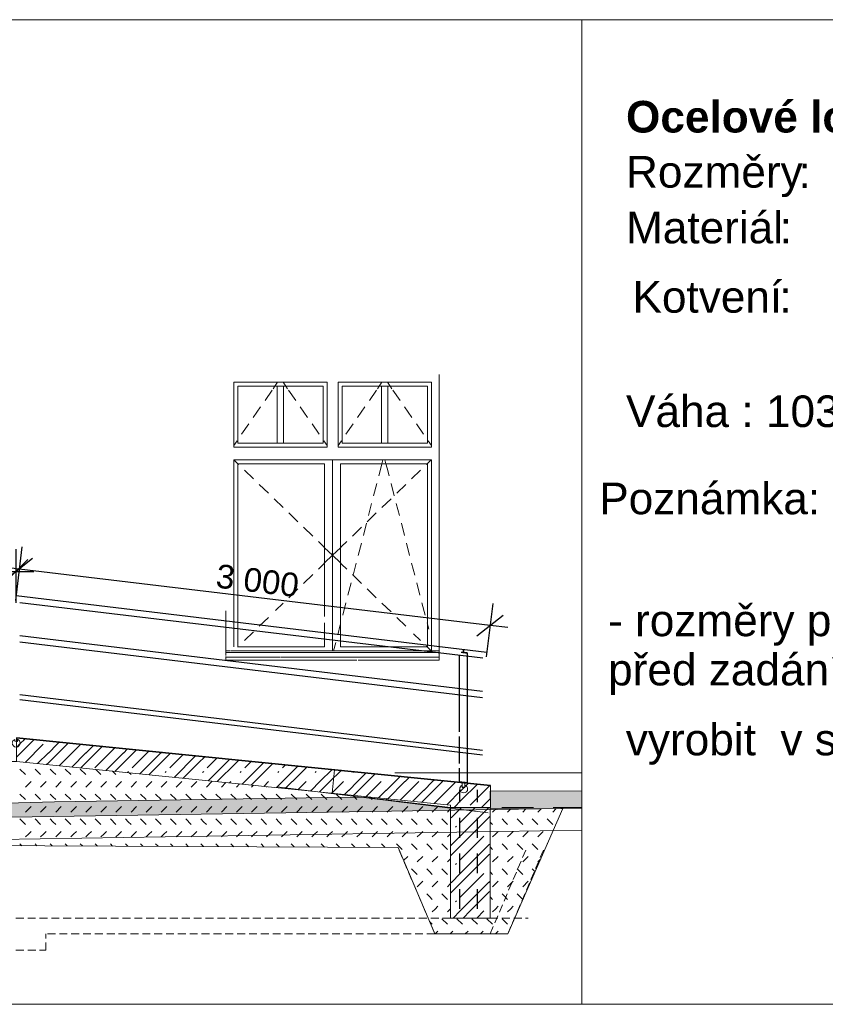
# Model space of a CAD drawing. Header units: millimetres. Extents: x 15381 to 191117, y -190522 to 367005.
# Tile 18 of 79: x 71253 to 76350, y -34536 to -28304. Entities that reach past the tile are written whole.
import ezdxf

# ---------------------------------------------------------------- set-up
doc = ezdxf.new("R2010")
doc.units = ezdxf.units.MM
doc.header["$MEASUREMENT"] = 0
for name, pattern in [('Čárkovaná', [325, 200, -125]), ('čárkovaná 3', [75, 50, -25]), ('Čárkovaná M', [225, 125, -100])]:
    doc.linetypes.add(name, pattern=pattern)
for name, color, linetype in [('Konstrukce - nenosné', 7, 'Continuous'), ('Konstrukce - nosné', 7, 'Continuous'), ('Nové_0', 7, 'Continuous'), ('Nové_Kóty - SP', 7, 'Continuous'), ('Situace - terén', 7, 'Continuous'), ('TZB - VZT', 7, 'Continuous'), ('Výplně - Povrchové', 7, 'Continuous')]:
    doc.layers.add(name, color=color, linetype=linetype)
doc.styles.add('GENEROVANÝ_STYL_1', font='txt')
doc.styles.add('GENEROVANÝ_STYL_2', font='txt')
doc.styles.add('GENEROVANÝ_STYL_7', font='txt')
doc.dimstyles.new('GENEROVANÝ_STYL__10', dxfattribs={"dimtxt": 150, "dimasz": 142.5, "dimexe": 0.18, "dimexo": 200, "dimgap": 0, "dimtad": 1, "dimtih": 1, "dimtoh": 1, "dimdec": 0, "dimzin": 0, "dimdsep": 46, "dimtxsty": 'GENEROVANÝ_STYL_7', "dimblk": 'ARROWHEAD_6', "dimblk1": 'ARROWHEAD_6', "dimblk2": 'ARROWHEAD_6', "dimcen": 0.09, "dimclrd": 1, "dimclre": 1, "dimclrt": 1, "dimazin": 0, "dimtfac": 1, "dimtdec": 4, "dimtmove": 0, "dimatfit": 3, "dimfxl": 1, "dimtolj": 1, "dimtzin": 0, "dimarcsym": 0})
doc.dimstyles.new('GENEROVANÝ_STYL__9', dxfattribs={"dimtxt": 150, "dimasz": 142.5, "dimexe": 0.18, "dimexo": 200, "dimgap": 0, "dimtad": 1, "dimdec": 0, "dimzin": 0, "dimdsep": 46, "dimtxsty": 'GENEROVANÝ_STYL_7', "dimblk": 'ARROWHEAD_6', "dimblk1": 'ARROWHEAD_6', "dimblk2": 'ARROWHEAD_6', "dimcen": 0.09, "dimclrd": 1, "dimclre": 1, "dimclrt": 1, "dimazin": 0, "dimtfac": 1, "dimtdec": 4, "dimtmove": 0, "dimatfit": 3, "dimfxl": 1, "dimtolj": 1, "dimtzin": 0, "dimarcsym": 0})

# ---------------------------------------------------------------- blocks, each defined once
blk = doc.blocks.new('*X4')
at = {"layer": 'Konstrukce - nenosné', "color": 7, "linetype": 'Continuous', "lineweight": 13}
for p, q in [((71232.3, -32910.2), (71252.9, -32889.5)), ((71232.3, -32972.7), (71315.4, -32889.5)), ((71252.9, -32889.5), (71287.7, -32854.8)), ((71287.3, -33004.8), (71402.6, -32889.5)), ((71316.2, -32889.5), (71345.1, -32860.6)), ((71434.6, -32945.4), (71490.4, -32889.5)), ((71434.6, -33007.9), (71552.9, -32889.5)), ((71490.4, -32889.5), (71503.5, -32876.5)), ((71503.1, -33026.5), (71639.5, -32890.1)), ((71553.7, -32889.5), (71561, -32882.3)), ((71672.1, -32945.4), (71719.3, -32898.2)), ((71672.1, -33007.9), (71776.1, -32903.9)), ((71366.5, -33012.7), (71434.6, -32944.7)), ((71582.3, -33034.4), (71672.1, -32944.7)), ((71727.9, -33039.2), (71855.3, -32911.8)), ((71798.1, -33056.1), (71909.6, -32944.7)), ((71909.6, -32945.4), (71935.2, -32919.8)), ((71909.6, -33007.9), (71991.9, -32925.5)), ((71965.4, -33039.2), (72071.1, -32933.5)), ((72013.9, -33077.8), (72147.1, -32944.7)), ((72147.1, -32945.4), (72151, -32941.5)), ((72147.1, -33007.9), (72207.8, -32947.2)), ((72202.9, -33039.2), (72287, -32955.2)), ((72229.7, -33099.5), (72366.1, -32963.1)), ((71424, -33018.5), (71434.6, -33007.9)), ((71639.8, -33040.2), (71672.1, -33007.9)), ((71855.6, -33061.9), (71909.6, -33007.9)), ((72071.4, -33083.6), (72147.1, -33007.9)), ((72287.2, -33105.3), (72384.6, -33007.9)), ((72384.6, -33007.9), (72423.6, -32968.9)), ((72440.4, -33039.2), (72502.8, -32976.8)), ((72445.5, -33121.2), (72582, -32984.8)), ((72503.7, -33126.3), (72622.1, -33007.9)), ((72622.1, -33007.9), (72639.4, -32990.5)), ((72677.9, -33039.2), (72718.6, -32998.5)), ((72677.9, -33126.3), (72797.8, -33006.4)), ((72741.2, -33126.3), (72855.3, -33012.2)), ((72915.4, -33039.2), (72934.4, -33020.2)), ((72915.4, -33126.3), (73013.6, -33028.1)), ((71935.5, -33069.1), (71942.5, -33062.1)), ((72173, -33069.1), (72180, -33062.1)), ((72410.5, -33069.1), (72417.5, -33062.1)), ((72648, -33069.1), (72655, -33062.1)), ((72885.5, -33069.1), (72892.5, -33062.1)), ((72978.7, -33126.3), (73071.1, -33033.9)), ((73123, -33069.1), (73130, -33062.1)), ((73152.9, -33126.3), (73229.4, -33049.8)), ((73216.2, -33126.3), (73286.9, -33055.6)), ((73360.5, -33069.1), (73366.1, -33063.5)), ((73390.4, -33126.3), (73445.3, -33071.5)), ((73453.7, -33126.3), (73502.7, -33077.2)), ((72502.3, -33126.9), (72502.9, -33126.3)), ((72581.5, -33134.9), (72590.1, -33126.3)), ((72661.3, -33142.9), (72677.9, -33126.3)), ((72718.1, -33148.6), (72740.4, -33126.3)), ((72797.3, -33156.5), (72827.6, -33126.3)), ((72877.2, -33164.6), (72915.4, -33126.3)), ((72933.9, -33170.3), (72977.9, -33126.3)), ((73013.1, -33178.2), (73065.1, -33126.3)), ((73097.1, -33182.2), (73152.9, -33126.3)), ((73149.8, -33192), (73215.4, -33126.3)), ((73228.9, -33199.9), (73302.6, -33126.3)), ((73334.6, -33182.2), (73390.4, -33126.3)), ((73365.6, -33213.7), (73452.9, -33126.3)), ((73444.7, -33221.6), (73540.1, -33126.3)), ((73572.1, -33182.2), (73627.9, -33126.3)), ((73581.4, -33235.4), (73690.4, -33126.3)), ((73627.9, -33126.3), (73661.1, -33093.1)), ((73660.5, -33243.3), (73777.6, -33126.3)), ((73691.2, -33126.3), (73718.6, -33098.9)), ((73809.6, -33182.2), (73865.4, -33126.3)), ((73809.6, -33244.7), (73927.9, -33126.3)), ((73865.4, -33126.3), (73876.9, -33114.8)), ((73876.3, -33265), (74012.9, -33128.5)), ((73928.7, -33126.3), (73934.4, -33120.6)), ((74047.1, -33182.2), (74092.7, -33136.5)), ((74047.1, -33244.7), (74149.5, -33142.2)), ((74102.9, -33275.9), (74228.7, -33150.1)), ((73092.3, -33186.2), (73097.1, -33181.4)), ((73308.1, -33207.9), (73334.6, -33181.4)), ((73523.9, -33229.6), (73572.1, -33181.4)), ((73739.7, -33251.3), (73809.6, -33181.4)), ((73955.5, -33273), (74047.1, -33181.4)), ((73797.2, -33257.1), (73809.6, -33244.7)), ((74001.6, -33290.1), (74047.1, -33244.7)), ((74175.8, -33290.1), (74231.7, -33234.3))]:
    blk.add_line(p, q, dxfattribs=at)
blk = doc.blocks.new('výplň_2_1', base_point=(0, 0))
at = {"layer": 'Konstrukce - nenosné', "color": 7, "linetype": 'Continuous', "lineweight": 13, "flags": 128}
blk.add_lwpolyline([(71232.3, -32999.2), (71232.3, -32849.2), (74231.7, -33150.4), (74231.7, -33290.1), (73979.3, -33290.1), (73979.3, -33275.4)], close=True, dxfattribs=at)
at = {"layer": 'Konstrukce - nenosné', "color": 7, "linetype": 'Continuous', "lineweight": 13}
blk.add_blockref('*X4', (0, 0), dxfattribs=at)
blk = doc.blocks.new('*D62')
at = {"layer": 'Nové_Kóty - SP', "color": 1, "linetype": 'Continuous', "lineweight": 25}
for p, q in [((71267.1, -31641.2), (71226.5, -31979.4)), ((71333.7, -31715.3), (71166.9, -31846.3)), ((71250.3, -31780.8), (71138.6, -31767.4)), ((74228.9, -32138.3), (71250.3, -31780.8)), ((74245.6, -31998.7), (74205, -32336.9)), ((74145.5, -32203.8), (74312.3, -32072.8)), ((74340.6, -32151.7), (74228.9, -32138.3))]:
    blk.add_line(p, q, dxfattribs=at)
at = {"layer": 'Nové_Kóty - SP', "color": 1, "lineweight": 25, "insert": (72488.6, -31899.2), "char_height": 150, "attachment_point": 7, "rotation": 353.1557, "style": 'GENEROVANÝ_STYL_7'}
blk.add_mtext('\\A1;{\\pql;\\fArial|b0|i0|c0|p38;3\xa0000}', dxfattribs=at)
blk = doc.blocks.new('ARROWHEAD_6')
at = {"color": 0, "linetype": 'Continuous', "lineweight": 0}
for p, q in [((-0.5, -0.5), (0.5, 0.5)), ((0, 0), (-1, 0))]:
    blk.add_line(p, q, dxfattribs=at)
blk = doc.blocks.new('*D63')
at = {"layer": 'Nové_Kóty - SP', "color": 1, "linetype": 'Continuous', "lineweight": 25}
for p, q in [((69212, -31995.8), (69212, -31655.2)), ((71230.1, -31995.8), (71230.1, -31655.2)), ((69287, -31720.8), (69137, -31870.8)), ((71155.1, -31870.8), (71305.1, -31720.8)), ((69099.5, -31795.8), (69212, -31795.8)), ((69212, -31795.8), (71230.1, -31795.8)), ((71230.1, -31795.8), (71342.6, -31795.8))]:
    blk.add_line(p, q, dxfattribs=at)
at = {"layer": 'Nové_Kóty - SP', "color": 1, "lineweight": 25, "insert": (69993.4, -31765.8), "char_height": 150, "attachment_point": 7, "style": 'GENEROVANÝ_STYL_7'}
blk.add_mtext('\\A1;{\\pql;\\fArial|b0|i0|c0|p38;2020}', dxfattribs=at)
blk = doc.blocks.new('*X88')
at = {"layer": 'Konstrukce - nenosné', "color": 7, "linetype": 'Continuous', "lineweight": 13}
for p, q in [((73979.3, -33295.3), (73984.5, -33290.1)), ((73984.5, -33290.8), (73985.2, -33290.1)), ((73984.5, -33353.3), (74047.7, -33290.1)), ((74040.3, -33384.6), (74134.8, -33290.1)), ((74040.4, -33471.7), (74222, -33290.1)), ((74222, -33290.8), (74222.7, -33290.1)), ((73979.3, -33358.6), (73984.5, -33353.3)), ((74103.6, -33471.7), (74222, -33353.3)), ((74222, -33353.3), (74229.3, -33346.1)), ((74010.4, -33414.5), (74017.5, -33407.5)), ((73979.3, -33532.1), (73984.5, -33526.8)), ((73984.5, -33527.6), (74040.4, -33471.7)), ((73984.5, -33590.1), (74102.9, -33471.7)), ((74040.3, -33621.4), (74190, -33471.7)), ((74040.4, -33708.5), (74222, -33526.8)), ((74222, -33527.6), (74229.3, -33520.3)), ((73979.3, -33595.3), (73984.5, -33590.1)), ((74103.6, -33708.5), (74222, -33590.1)), ((74222, -33590.1), (74229.3, -33582.8)), ((74010.4, -33651.3), (74017.5, -33644.2)), ((73984.5, -33764.3), (74040.4, -33708.5)), ((73984.5, -33826.8), (74102.9, -33708.5)), ((74040.3, -33858.1), (74190, -33708.5)), ((73979.3, -33768.8), (73984.5, -33763.6)), ((74040.4, -33945.2), (74222, -33763.6)), ((74222, -33764.3), (74229.3, -33757.1)), ((73979.3, -33832.1), (73984.5, -33826.8)), ((74103.6, -33945.2), (74222, -33826.8)), ((74222, -33826.8), (74229.3, -33819.6)), ((74010.4, -33888), (74017.5, -33881)), ((73995.5, -33990.1), (74040.4, -33945.2)), ((74058, -33990.1), (74102.9, -33945.2)), ((74145.1, -33990.1), (74190, -33945.2))]:
    blk.add_line(p, q, dxfattribs=at)
blk = doc.blocks.new('výplň_24_1', base_point=(0, 0))
at = {"layer": 'Konstrukce - nenosné', "color": 7, "linetype": 'Continuous', "lineweight": 13, "flags": 128}
blk.add_lwpolyline([(74229.3, -33990.1), (73979.3, -33990.1), (73979.3, -33290.1), (74229.3, -33290.1)], close=True, dxfattribs=at)
at = {"layer": 'Konstrukce - nenosné', "color": 7, "linetype": 'Continuous', "lineweight": 13}
blk.add_blockref('*X88', (0, 0), dxfattribs=at)
blk = doc.blocks.new('*X90')
at = {"layer": 'Výplně - Povrchové', "color": 7, "linetype": 'Continuous', "lineweight": 13}
for p, q in [((71290.6, -33082.4), (71255.2, -33047)), ((71385.9, -33082.4), (71350.5, -33047)), ((71463.5, -33064.7), (71445.8, -33047)), ((71481.2, -33082.4), (71463.5, -33064.7)), ((71576.5, -33082.4), (71541.1, -33047)), ((71671.8, -33082.4), (71636.4, -33047)), ((71767.1, -33082.4), (71734.4, -33049.7)), ((71862.4, -33082.4), (71840.3, -33060.4)), ((71957.7, -33082.4), (71946.3, -33071)), ((72053, -33082.4), (72052.2, -33081.7)), ((71290.6, -33161.3), (71325.9, -33126)), ((71385.9, -33161.3), (71421.2, -33126)), ((71481.2, -33161.3), (71516.5, -33126)), ((71576.5, -33161.3), (71611.8, -33126)), ((71671.8, -33161.3), (71707.1, -33126)), ((71767.1, -33161.3), (71802.4, -33126)), ((71862.4, -33161.3), (71897.7, -33126)), ((71957.7, -33161.3), (71993, -33126)), ((72053, -33161.3), (72088.3, -33126)), ((72148.3, -33161.3), (72183.6, -33126)), ((72243.6, -33161.3), (72278.9, -33126)), ((72338.9, -33161.3), (72374.2, -33126)), ((72434.2, -33161.3), (72469.5, -33126)), ((72529.5, -33161.3), (72558.3, -33132.5)), ((72624.8, -33161.3), (72644.9, -33141.2)), ((72720.1, -33161.3), (72731.5, -33149.9)), ((71290.6, -33240.2), (71255.2, -33204.9)), ((71385.9, -33240.2), (71350.5, -33204.9)), ((71463.5, -33222.6), (71445.8, -33204.9)), ((71576.5, -33240.2), (71541.1, -33204.9)), ((71671.8, -33240.2), (71636.4, -33204.9)), ((71767.1, -33240.2), (71731.7, -33204.9)), ((71862.4, -33240.2), (71827, -33204.9)), ((71940, -33222.6), (71922.3, -33204.9)), ((72053, -33240.2), (72017.6, -33204.9)), ((72148.3, -33240.2), (72112.9, -33204.9)), ((72243.6, -33240.2), (72208.2, -33204.9)), ((72338.9, -33240.2), (72303.5, -33204.9)), ((72416.5, -33222.6), (72398.8, -33204.9)), ((72529.5, -33240.2), (72494.1, -33204.9)), ((72624.8, -33240.2), (72589.4, -33204.9)), ((72720.1, -33240.2), (72684.7, -33204.9)), ((72815.4, -33240.2), (72780, -33204.9)), ((72815.4, -33161.3), (72818.1, -33158.6)), ((72893, -33222.6), (72875.3, -33204.9)), ((73006, -33240.2), (72970.6, -33204.9)), ((73101.3, -33240.2), (73065.9, -33204.9)), ((73196.6, -33240.2), (73161.2, -33204.9)), ((73291.9, -33240.2), (73256.5, -33204.9)), ((73369.5, -33222.6), (73360.1, -33213.1)), ((71481.2, -33240.2), (71463.5, -33222.6)), ((71957.7, -33240.2), (71940, -33222.6)), ((72434.2, -33240.2), (72416.5, -33222.6)), ((72910.7, -33240.2), (72893, -33222.6)), ((73387.2, -33240.2), (73369.5, -33222.6)), ((73482.5, -33240.2), (73466, -33223.8)), ((73577.8, -33240.2), (73572, -33234.4)), ((71290.6, -33319.2), (71325.9, -33283.8)), ((71385.9, -33319.2), (71421.2, -33283.8)), ((71481.2, -33319.2), (71516.5, -33283.8)), ((71576.5, -33319.2), (71611.8, -33283.8)), ((71671.8, -33319.2), (71707.1, -33283.8)), ((71767.1, -33319.2), (71802.4, -33283.8)), ((71862.4, -33319.2), (71897.7, -33283.8)), ((71957.7, -33319.2), (71993, -33283.8)), ((72053, -33319.2), (72088.3, -33283.8)), ((72148.3, -33319.2), (72183.6, -33283.8)), ((72243.6, -33319.2), (72278.9, -33283.8)), ((72338.9, -33319.2), (72374.2, -33283.8)), ((72434.2, -33319.2), (72469.5, -33283.8)), ((72529.5, -33319.2), (72564.8, -33283.8)), ((72624.8, -33319.2), (72660.1, -33283.8)), ((72720.1, -33319.2), (72755.4, -33283.8)), ((72815.4, -33319.2), (72850.7, -33283.8)), ((72910.7, -33319.2), (72946, -33283.8)), ((73006, -33319.2), (73041.3, -33283.8)), ((73101.3, -33319.2), (73136.6, -33283.8)), ((73196.6, -33319.2), (73231.9, -33283.8)), ((73291.9, -33319.2), (73327.2, -33283.8)), ((73387.2, -33319.2), (73422.5, -33283.8)), ((73482.5, -33319.2), (73517.8, -33283.8)), ((73577.8, -33319.2), (73613.1, -33283.8)), ((73673.1, -33319.2), (73708.4, -33283.8)), ((73768.4, -33319.2), (73803.7, -33283.8)), ((73863.7, -33319.2), (73899, -33283.8)), ((73959, -33319.2), (73979.3, -33298.9)), ((74244.9, -33319.2), (74264.6, -33299.4)), ((74340.2, -33319.2), (74360.4, -33298.9)), ((74435.5, -33319.2), (74456.1, -33298.5)), ((74530.8, -33319.2), (74551.9, -33298.1)), ((74626.1, -33319.2), (74647.6, -33297.6)), ((71290.6, -33398.1), (71255.2, -33362.7)), ((71385.9, -33398.1), (71350.5, -33362.7)), ((71463.5, -33380.4), (71445.8, -33362.7)), ((71481.2, -33398.1), (71463.5, -33380.4)), ((71576.5, -33398.1), (71541.1, -33362.7)), ((71671.8, -33398.1), (71636.4, -33362.7)), ((71767.1, -33398.1), (71731.7, -33362.7)), ((71862.4, -33398.1), (71827, -33362.7)), ((71940, -33380.4), (71922.3, -33362.7)), ((71957.7, -33398.1), (71940, -33380.4)), ((72053, -33398.1), (72017.6, -33362.7)), ((72148.3, -33398.1), (72112.9, -33362.7)), ((72243.6, -33398.1), (72208.2, -33362.7)), ((72338.9, -33398.1), (72303.5, -33362.7)), ((72416.5, -33380.4), (72398.8, -33362.7)), ((72434.2, -33398.1), (72416.5, -33380.4)), ((72529.5, -33398.1), (72494.1, -33362.7)), ((72624.8, -33398.1), (72589.4, -33362.7)), ((72720.1, -33398.1), (72684.7, -33362.7)), ((72815.4, -33398.1), (72780, -33362.7)), ((72893, -33380.4), (72875.3, -33362.7)), ((72910.7, -33398.1), (72893, -33380.4)), ((73006, -33398.1), (72970.6, -33362.7)), ((73101.3, -33398.1), (73065.9, -33362.7)), ((73196.6, -33398.1), (73161.2, -33362.7)), ((73291.9, -33398.1), (73256.5, -33362.7)), ((73369.5, -33380.4), (73351.8, -33362.7)), ((73387.2, -33398.1), (73369.5, -33380.4)), ((73482.5, -33398.1), (73447.1, -33362.7)), ((73577.8, -33398.1), (73542.4, -33362.7)), ((73673.1, -33398.1), (73637.7, -33362.7)), ((73768.4, -33398.1), (73733, -33362.7)), ((73846, -33380.4), (73828.3, -33362.7)), ((73863.7, -33398.1), (73846, -33380.4)), ((73959, -33398.1), (73923.6, -33362.7)), ((74244.9, -33398.1), (74229.3, -33382.4)), ((74322.5, -33380.4), (74304.8, -33362.7)), ((74340.2, -33398.1), (74322.5, -33380.4)), ((74435.5, -33398.1), (74400.1, -33362.7)), ((74530.8, -33398.1), (74495.4, -33362.7)), ((74626.1, -33398.1), (74590.7, -33362.7)), ((71290.6, -33477), (71308.3, -33459.3)), ((71308.3, -33459.3), (71325.9, -33441.6)), ((71385.9, -33477), (71403.6, -33459.3)), ((71403.6, -33459.3), (71421.2, -33441.6)), ((71481.2, -33477), (71498.9, -33459.3)), ((71498.9, -33459.3), (71516.5, -33441.6)), ((71576.5, -33477), (71594.2, -33459.3)), ((71594.2, -33459.3), (71611.8, -33441.6)), ((71671.8, -33477), (71689.5, -33459.3)), ((71689.5, -33459.3), (71707.1, -33441.6)), ((71767.1, -33477), (71784.8, -33459.3)), ((71784.8, -33459.3), (71802.4, -33441.6)), ((71862.4, -33477), (71880.1, -33459.3)), ((71880.1, -33459.3), (71897.7, -33441.6)), ((71957.7, -33477), (71975.4, -33459.3)), ((71975.4, -33459.3), (71993, -33441.6)), ((72053, -33477), (72070.7, -33459.3)), ((72070.7, -33459.3), (72088.3, -33441.6)), ((72148.3, -33477), (72166, -33459.3)), ((72166, -33459.3), (72183.6, -33441.6)), ((72243.6, -33477), (72261.3, -33459.3)), ((72261.3, -33459.3), (72278.9, -33441.6)), ((72338.9, -33477), (72356.6, -33459.3)), ((72356.6, -33459.3), (72374.2, -33441.6)), ((72434.2, -33477), (72451.9, -33459.3)), ((72451.9, -33459.3), (72469.5, -33441.6)), ((72529.5, -33477), (72547.2, -33459.3)), ((72547.2, -33459.3), (72564.8, -33441.6)), ((72624.8, -33477), (72642.5, -33459.3)), ((72642.5, -33459.3), (72660.1, -33441.6)), ((72720.1, -33477), (72737.8, -33459.3)), ((72737.8, -33459.3), (72755.4, -33441.6)), ((72815.4, -33477), (72833.1, -33459.3)), ((72833.1, -33459.3), (72850.7, -33441.6)), ((72910.7, -33477), (72928.4, -33459.3)), ((72928.4, -33459.3), (72946, -33441.6)), ((73006, -33477), (73023.7, -33459.3)), ((73023.7, -33459.3), (73041.3, -33441.6)), ((73101.3, -33477), (73119, -33459.3)), ((73119, -33459.3), (73136.6, -33441.6)), ((73196.6, -33477), (73214.3, -33459.3)), ((73214.3, -33459.3), (73231.9, -33441.6)), ((73291.9, -33477), (73309.6, -33459.3)), ((73309.6, -33459.3), (73327.2, -33441.6)), ((73387.2, -33477), (73404.9, -33459.3)), ((73404.9, -33459.3), (73422.5, -33441.6)), ((73482.5, -33477), (73500.2, -33459.3)), ((73500.2, -33459.3), (73517.8, -33441.6)), ((73577.8, -33477), (73595.5, -33459.3)), ((73595.5, -33459.3), (73613.1, -33441.6)), ((73673.1, -33477), (73690.8, -33459.3)), ((73690.8, -33459.3), (73708.4, -33441.6)), ((73768.4, -33477), (73786.1, -33459.3)), ((73786.1, -33459.3), (73803.7, -33441.6)), ((73863.7, -33477), (73881.4, -33459.3)), ((73881.4, -33459.3), (73899, -33441.6)), ((73959, -33477), (73976.7, -33459.3)), ((73976.7, -33459.3), (73979.3, -33456.7)), ((74244.9, -33477), (74262.6, -33459.3)), ((74262.6, -33459.3), (74280.2, -33441.6)), ((74340.2, -33477), (74357.9, -33459.3)), ((74357.9, -33459.3), (74375.5, -33441.6)), ((74435.5, -33477), (74453.2, -33459.3)), ((74453.2, -33459.3), (74470.8, -33441.6)), ((74530.8, -33477), (74548.5, -33459.3)), ((74548.5, -33459.3), (74566.1, -33441.6)), ((71266.9, -33532.2), (71255.2, -33520.5)), ((71362.6, -33532.6), (71350.5, -33520.5)), ((71458.4, -33533.1), (71445.8, -33520.5)), ((71554.1, -33533.5), (71541.1, -33520.5)), ((71649.8, -33533.9), (71636.4, -33520.5)), ((71745.6, -33534.4), (71731.7, -33520.5)), ((71841.3, -33534.8), (71827, -33520.5)), ((71937, -33535.3), (71922.3, -33520.5)), ((72032.8, -33535.7), (72017.6, -33520.5)), ((72128.5, -33536.1), (72112.9, -33520.5)), ((72224.2, -33536.6), (72208.2, -33520.5)), ((72320, -33537), (72303.5, -33520.5)), ((72415.7, -33537.4), (72398.8, -33520.5)), ((72511.4, -33537.9), (72494.1, -33520.5)), ((72607.2, -33538.3), (72589.4, -33520.5)), ((72702.9, -33538.7), (72684.7, -33520.5)), ((72798.6, -33539.2), (72780, -33520.5)), ((72893, -33538.2), (72875.3, -33520.5)), ((72990.1, -33540), (72970.6, -33520.5)), ((73085.8, -33540.5), (73065.9, -33520.5)), ((73181.6, -33540.9), (73161.2, -33520.5)), ((73277.3, -33541.3), (73256.5, -33520.5)), ((73369.5, -33538.2), (73351.8, -33520.5)), ((73468.8, -33542.2), (73447.1, -33520.5)), ((73564.5, -33542.6), (73542.4, -33520.5)), ((73673.1, -33555.9), (73637.7, -33520.5)), ((73768.4, -33555.9), (73733, -33520.5)), ((73846, -33538.2), (73828.3, -33520.5)), ((73959, -33555.9), (73923.6, -33520.5)), ((74322.5, -33538.2), (74304.8, -33520.5)), ((74435.5, -33555.9), (74400.1, -33520.5)), ((74530.8, -33555.9), (74495.4, -33520.5)), ((74591.8, -33521.6), (74590.7, -33520.5)), ((72894.4, -33539.6), (72893, -33538.2)), ((73373, -33541.8), (73369.5, -33538.2)), ((73863.7, -33555.9), (73846, -33538.2)), ((74244.9, -33555.9), (74229.3, -33540.3)), ((74340.2, -33555.9), (74322.5, -33538.2)), ((73682, -33625.9), (73708.4, -33599.5)), ((73768.4, -33634.8), (73803.7, -33599.5)), ((73863.7, -33634.8), (73899, -33599.5)), ((73959, -33634.8), (73979.3, -33614.5)), ((74244.9, -33634.8), (74280.2, -33599.5)), ((74340.2, -33634.8), (74375.5, -33599.5)), ((74435.5, -33634.8), (74470.8, -33599.5)), ((74530.8, -33634.8), (74550.6, -33615)), ((73768.4, -33713.7), (73733, -33678.4)), ((73846, -33696.1), (73828.3, -33678.4)), ((73863.7, -33713.7), (73846, -33696.1)), ((73959, -33713.7), (73923.6, -33678.4)), ((74244.9, -33713.7), (74229.3, -33698.1)), ((74322.5, -33696.1), (74304.8, -33678.4)), ((74340.2, -33713.7), (74322.5, -33696.1)), ((74435.5, -33713.7), (74400.1, -33678.4)), ((74514.3, -33697.3), (74495.4, -33678.4)), ((73768.4, -33792.7), (73803.7, -33757.3)), ((73863.7, -33792.7), (73899, -33757.3)), ((73959, -33792.7), (73979.3, -33772.4)), ((74244.9, -33792.7), (74280.2, -33757.3)), ((74340.2, -33792.7), (74375.5, -33757.3)), ((74435.5, -33792.7), (74470.8, -33757.3)), ((73846, -33853.9), (73828.3, -33836.2)), ((73959, -33871.6), (73923.6, -33836.2)), ((74322.5, -33853.9), (74304.8, -33836.2)), ((74435.5, -33871.6), (74400.1, -33836.2)), ((73863.7, -33871.6), (73846, -33853.9)), ((74244.9, -33871.6), (74229.3, -33855.9)), ((74340.2, -33871.6), (74322.5, -33853.9)), ((73863.7, -33950.5), (73881.4, -33932.8)), ((73881.4, -33932.8), (73899, -33915.1)), ((73959, -33950.5), (73976.7, -33932.8)), ((73976.7, -33932.8), (73979.3, -33930.2)), ((74244.9, -33950.5), (74262.6, -33932.8)), ((74262.6, -33932.8), (74280.2, -33915.1)), ((74340.2, -33950.5), (74357.9, -33932.8)), ((74357.9, -33932.8), (74375.5, -33915.1)), ((73846, -34011.7), (73845.9, -34011.6)), ((73863.7, -34029.4), (73846, -34011.7)), ((73959, -34029.4), (73923.6, -33994)), ((74054.3, -34029.4), (74018.9, -33994)), ((74149.6, -34029.4), (74114.2, -33994)), ((74244.9, -34029.4), (74209.5, -33994)), ((74322.5, -34011.7), (74304.8, -33994)), ((74340.2, -34029.4), (74322.5, -34011.7)), ((73881.9, -34090.1), (73899, -34073)), ((73977.2, -34090.1), (73994.3, -34073)), ((74072.5, -34090.1), (74089.6, -34073)), ((74167.8, -34090.1), (74184.9, -34073)), ((74263.1, -34090.1), (74280.2, -34073))]:
    blk.add_line(p, q, dxfattribs=at)
blk = doc.blocks.new('výplň_25_1', base_point=(0, 0))
at = {"layer": 'Výplně - Povrchové', "color": 1, "linetype": 'Continuous', "lineweight": 13, "flags": 128}
blk.add_lwpolyline([(68156.4, -33395.2), (68519.6, -34193.9), (68877.5, -34193.9), (69175, -33522.7), (73646.8, -33543), (73879.3, -34090.1), (74341.3, -34090.1), (74690.5, -33297.4), (74229.3, -33299.5), (74229.3, -33990.1), (73979.3, -33990.1), (73979.3, -33525.4), (73979.3, -33275.4), (71232.3, -32999.2), (69353.1, -32999.2), (68829.6, -33292.9), (68829.6, -33528.1), (68829.6, -34093.9), (68581.8, -34093.9), (68581.8, -33393.4)], close=True, dxfattribs=at)
at = {"layer": 'Výplně - Povrchové', "color": 7, "linetype": 'Continuous', "lineweight": 13}
blk.add_blockref('*X90', (0, 0), dxfattribs=at)

msp = doc.modelspace()

# ---------------------------------------------------------------- hatches: boundary and pattern name
at = {"layer": 'Situace - terén', "linetype": 'Continuous', "lineweight": 0}
msp.add_hatch(color=255, dxfattribs=at).paths.add_polyline_path([(71473.3, -33254.9), (68117.4, -33347), (68117.4, -33400.7), (74810.3, -33295.5), (74810.3, -33185.4), (74230.8, -33187.9), (74231.7, -33290.1), (73979.3, -33290.1), (73430.2, -33224.2), (73198.5, -33227.9), (73197.9, -33227.8)])

# ---------------------------------------------------------------- linework, layer by layer
at = {"color": 7, "linetype": 'Continuous', "lineweight": 20}
for p, q in [((67117.4, -28303.9), (86117.4, -28303.9)), ((74810.3, -28303.9), (74810.3, -34536)), ((67117.4, -34536), (86117.4, -34536))]:
    msp.add_line(p, q, dxfattribs=at)
at = {"color": 1, "linetype": 'Continuous', "lineweight": 18}
msp.add_line((74810.3, -33071.1), (73627.5, -33071.1), dxfattribs=at)
at = {"color": 8, "linetype": 'Continuous', "lineweight": 13}
msp.add_line((74218, -33325), (72882, -33158.5), dxfattribs=at)
at = {"layer": 'Konstrukce - nosné', "color": 7, "linetype": 'Continuous', "lineweight": 13}
for p, q in [((72607.6, -31009.2), (72607.6, -30599.2)), ((72607.6, -30599.2), (73197.6, -30599.2)), ((72607.7, -30599.2), (72607.7, -31009.2)), ((72867.9, -30624.2), (72885.3, -30599.2)), ((72937.5, -30624.2), (72920.1, -30599.2)), ((73197.6, -30599.2), (73197.6, -31009.2)), ((73267.6, -31009.2), (73267.6, -30599.2)), ((73267.6, -30599.2), (73857.6, -30599.2)), ((73267.7, -30599.2), (73267.7, -31009.2)), ((73527.9, -30624.2), (73545.3, -30599.2)), ((73597.5, -30624.2), (73580.1, -30599.2)), ((73857.6, -30599.2), (73857.6, -31009.2)), ((72632.7, -30984.2), (72632.7, -30624.2)), ((72632.7, -30624.2), (73172.7, -30624.2)), ((72632.7, -30624.2), (72632.7, -30984.2)), ((72805.4, -30714.1), (72851.1, -30648.4)), ((72857, -30639.9), (72867.9, -30624.2)), ((72882.7, -30624.2), (72882.7, -30984.2)), ((72922.7, -30984.2), (72922.7, -30624.2)), ((72948.4, -30639.9), (72937.5, -30624.2)), ((73000, -30714.1), (72954.3, -30648.4)), ((73172.7, -30624.2), (73172.7, -30984.2)), ((73292.7, -30984.2), (73292.7, -30624.2)), ((73292.7, -30624.2), (73832.7, -30624.2)), ((73292.7, -30624.2), (73292.7, -30984.2)), ((73465.4, -30714.1), (73511.1, -30648.4)), ((73517, -30639.9), (73527.9, -30624.2)), ((73542.7, -30624.2), (73542.7, -30984.2)), ((73582.7, -30984.2), (73582.7, -30624.2)), ((73608.4, -30639.9), (73597.5, -30624.2)), ((73660, -30714.1), (73614.3, -30648.4)), ((73832.7, -30624.2), (73832.7, -30984.2)), ((72731.2, -30820.8), (72776.8, -30755.1)), ((73074.2, -30820.8), (73028.5, -30755.1)), ((73391.2, -30820.8), (73436.8, -30755.1)), ((73734.2, -30820.8), (73688.5, -30755.1)), ((72656.9, -30927.5), (72702.6, -30861.9)), ((73148.4, -30927.5), (73102.8, -30861.9)), ((73316.9, -30927.5), (73362.6, -30861.9)), ((73808.4, -30927.5), (73762.8, -30861.9)), ((72607.7, -30998.3), (72628.4, -30968.6)), ((73197.6, -30998.2), (73177, -30968.6)), ((73267.7, -30998.3), (73288.4, -30968.6)), ((73857.6, -30998.2), (73837, -30968.6)), ((73197.6, -31009.2), (72607.6, -31009.2)), ((73172.7, -30984.2), (72632.7, -30984.2)), ((73857.6, -31009.2), (73267.6, -31009.2)), ((73832.7, -30984.2), (73292.7, -30984.2)), ((72607.6, -32012), (72607.6, -31089.2)), ((72607.6, -31089.2), (73857.6, -31089.2)), ((72607.7, -31089.2), (72607.7, -32052.4)), ((72608.5, -31089.2), (72634.3, -31114.2)), ((73232.7, -31089.2), (73232.7, -32128.6)), ((73544.8, -31114.2), (73551.2, -31089.2)), ((73570.6, -31114.2), (73564.1, -31089.2)), ((73856.9, -31089.2), (73831.1, -31114.2)), ((73857.6, -31089.2), (73857.6, -32164.5)), ((72632.7, -32015.1), (72632.7, -31114.2)), ((72632.7, -31114.2), (73182.7, -31114.2)), ((72632.7, -31114.2), (72632.7, -32055.4)), ((72634.3, -31114.2), (72640.1, -31119.9)), ((72676, -31154.7), (72733.5, -31210.4)), ((73182.7, -31114.2), (73182.7, -32082.2)), ((73282.7, -32094.4), (73282.7, -31114.2)), ((73282.7, -31114.2), (73832.7, -31114.2)), ((73282.7, -31114.2), (73282.7, -32094.4)), ((73524.9, -31191.3), (73537.7, -31141.7)), ((73537.7, -31141.7), (73544.8, -31114.2)), ((73577.7, -31141.7), (73570.6, -31114.2)), ((73590.5, -31191.3), (73577.7, -31141.7)), ((73789.3, -31154.7), (73731.9, -31210.4)), ((73831.1, -31114.2), (73825.2, -31119.9)), ((73832.7, -31114.2), (73832.7, -32161.4)), ((72769.4, -31245.2), (72826.8, -31300.9)), ((73492.4, -31317.2), (73512.4, -31239.7)), ((73622.9, -31317.2), (73603, -31239.7)), ((73696, -31245.2), (73638.5, -31300.9)), ((72862.7, -31335.7), (72920.2, -31391.4)), ((73602.6, -31335.7), (73545.2, -31391.4)), ((73460, -31443.1), (73479.9, -31365.6)), ((73655.4, -31443.1), (73635.4, -31365.6)), ((72956.1, -31426.2), (73013.5, -31481.8)), ((73509.3, -31426.2), (73451.8, -31481.8)), ((73049.4, -31516.6), (73106.9, -31572.3)), ((73415.9, -31516.6), (73358.5, -31572.3)), ((73427.5, -31569), (73447.5, -31491.5)), ((73687.9, -31569), (73667.9, -31491.5)), ((73142.8, -31607.1), (73175.2, -31638.6)), ((73175.2, -31638.6), (73182.7, -31645.8)), ((73182.7, -31645.8), (73232.7, -31694.2)), ((73282.7, -31645.8), (73232.7, -31694.2)), ((73290.1, -31638.6), (73282.7, -31645.8)), ((73322.6, -31607.1), (73290.1, -31638.6)), ((73395, -31694.8), (73415, -31617.4)), ((73720.3, -31694.8), (73700.4, -31617.4)), ((73182.7, -31742.7), (73232.7, -31694.2)), ((73282.7, -31742.7), (73232.7, -31694.2)), ((73142.8, -31781.4), (73175.2, -31749.9)), ((73175.2, -31749.9), (73182.7, -31742.7)), ((73290.1, -31749.9), (73282.7, -31742.7)), ((73322.6, -31781.4), (73290.1, -31749.9)), ((73362.6, -31820.7), (73382.5, -31743.3)), ((73752.8, -31820.7), (73732.8, -31743.3)), ((73049.4, -31871.9), (73106.9, -31816.2)), ((73415.9, -31871.9), (73358.5, -31816.2)), ((72956.1, -31962.3), (73013.5, -31906.7)), ((73330.1, -31946.6), (73350.1, -31869.1)), ((73509.3, -31962.3), (73451.8, -31906.7)), ((73785.3, -31946.6), (73765.3, -31869.1)), ((72871.6, -32044.2), (72920.2, -31997.1)), ((73297.6, -32072.5), (73317.6, -31995)), ((73602.6, -32052.8), (73545.2, -31997.1)), ((73817.7, -32072.5), (73797.8, -31995)), ((72557.6, -32046.2), (72557.6, -32299.2)), ((72607.6, -32262), (72607.6, -32052.3)), ((72607.7, -32052.4), (72607.7, -32274.2)), ((72632.7, -32265.1), (72632.7, -32055.4)), ((72632.7, -32055.4), (72632.7, -32274.6)), ((72769.4, -32143.3), (72826.8, -32087.6)), ((73282.7, -32094.1), (73282.7, -32274.2)), ((73696, -32143.3), (73638.5, -32087.6)), ((73182.7, -32122.5), (73182.7, -32274.2)), ((73232.7, -32128.6), (73232.7, -32299.2)), ((73265.2, -32198.4), (73281.6, -32134.5)), ((73282.7, -32274.2), (73282.7, -32134.7)), ((73832.7, -32130.4), (73830.2, -32120.9)), ((73840.9, -32162.4), (73832.7, -32130.4)), ((73832.7, -32157.4), (73832.7, -32274.2)), ((72676, -32233.8), (72733.5, -32178.1)), ((73789.3, -32233.8), (73745.3, -32191)), ((73857.6, -32163.4), (73857.6, -32299.2)), ((73182.7, -32274.2), (72632.7, -32274.2)), ((73239.1, -32299.2), (73252.7, -32246.8)), ((73832.7, -32274.2), (73282.7, -32274.2)), ((73831.1, -32274.2), (73825.2, -32268.6)), ((73856.9, -32299.2), (73831.1, -32274.2)), ((72556.7, -32334.5), (72556.6, -32337.9)), ((72556.6, -32337.9), (72556.6, -32357.9)), ((72556.6, -32337.9), (72899.6, -32337.9)), ((72557.6, -32309.2), (72557, -32327.6)), ((72557.6, -32296.2), (72557.6, -32299.2)), ((72557.6, -32299.2), (72557.6, -32309.2)), ((72557.6, -32299.2), (72582.4, -32299.2)), ((72557.6, -32309.2), (72996.5, -32309.2)), ((72586.5, -32299.2), (73906.9, -32299.2)), ((72904.2, -32337.9), (73906.6, -32337.9)), ((72994.9, -32309.2), (73906.9, -32309.2)), ((73906.9, -32330), (73906.6, -32337.9)), ((73906.6, -32337.9), (73906.6, -32357.9)), ((72556.6, -32357.9), (73386.5, -32357.9)), ((73394.1, -32357.9), (73906.6, -32357.9)), ((73906.6, -32357.9), (73906.6, -32347.9))]:
    msp.add_line(p, q, dxfattribs=at)
at = {"layer": 'Nové_0', "color": 1, "linetype": 'Continuous', "lineweight": 25}
for p, q in [((71230.1, -31949.2), (74208.7, -32306.7)), ((71255.1, -31992.5), (74183.7, -32344)), ((71255.1, -32202.1), (74181.7, -32553.4)), ((71255.1, -32242.4), (74181.7, -32593.7)), ((74036.6, -32810.4), (74036.6, -32326.3)), ((74046.7, -32307.2), (74049, -32307.5)), ((74049, -32307.5), (74053, -32308)), ((74053, -32308), (74057.2, -32308.5)), ((74057.2, -32308.5), (74061.5, -32309)), ((74059.6, -32305.4), (74059.2, -32308.7)), ((74059.3, -32308.7), (74059.7, -32305.4)), ((74061.7, -32309), (74059.3, -32308.7)), ((74060, -32302.1), (74059.6, -32305.4)), ((74059.7, -32305.4), (74060.1, -32302.1)), ((74060.4, -32299), (74060, -32302.1)), ((74060.1, -32302.1), (74060.5, -32299)), ((74060.7, -32296.1), (74060.4, -32299)), ((74060.5, -32299), (74060.8, -32296.1)), ((74061, -32293.7), (74060.7, -32296.1)), ((74060.8, -32296.1), (74061.1, -32293.7)), ((74061.3, -32291.7), (74061, -32293.7)), ((74061.1, -32293.7), (74061.3, -32291.7)), ((74061.3, -32291.7), (74061.5, -32290.2)), ((74061.4, -32290.2), (74061.3, -32291.7)), ((74061.6, -32289.3), (74061.4, -32290.2)), ((74061.5, -32290.2), (74061.6, -32289.3)), ((74061.5, -32309), (74065.9, -32309.5)), ((74061.6, -32289.3), (74061.6, -32289)), ((74061.6, -32289), (74061.6, -32289.3)), ((74066, -32309.5), (74061.7, -32309)), ((74065.9, -32309.5), (74070.1, -32310)), ((74070.2, -32310), (74066, -32309.5)), ((74070.1, -32310), (74074, -32310.5)), ((74074.2, -32310.5), (74070.2, -32310)), ((74074, -32310.5), (74077.6, -32311)), ((74077.7, -32311), (74074.2, -32310.5)), ((74077.6, -32311), (74080.7, -32311.3)), ((74080.8, -32311.3), (74077.7, -32311)), ((74080.7, -32311.3), (74083.2, -32311.6)), ((74083.2, -32311.6), (74080.8, -32311.3)), ((74083.2, -32311.6), (74085.1, -32311.8)), ((74085.1, -32311.8), (74086.2, -32312)), ((74086.2, -32312), (74086.6, -32312)), ((74086.6, -33133), (74086.6, -32312)), ((71255.1, -32575.7), (74181.7, -32927)), ((71255.1, -32605.9), (74181.7, -32957.2)), ((74036.6, -33011.9), (74036.6, -32840.7)), ((74036.6, -33127), (74036.6, -33042.1)), ((74036.6, -33127), (74036.7, -33127)), ((74036.7, -33127), (74037, -33127.1)), ((74037, -33127.1), (74038.1, -33127.2)), ((74038.1, -33127.2), (74039.9, -33127.4)), ((74039.9, -33127.4), (74042.4, -33127.7)), ((74042.4, -33127.7), (74045.5, -33128.1)), ((74045.5, -33128.1), (74049, -33128.5)), ((74049, -33128.5), (74053, -33129)), ((74053, -33129), (74057.2, -33129.5)), ((74057.2, -33129.5), (74061.5, -33130)), ((74061.5, -33130), (74065.9, -33130.5)), ((74065.9, -33130.5), (74070.1, -33131)), ((74070.1, -33131), (74074, -33131.5)), ((74074, -33131.5), (74077.6, -33132)), ((74077.6, -33132), (74080.7, -33132.3)), ((74080.7, -33132.3), (74083.2, -33132.6)), ((74083.2, -33132.6), (74085.1, -33132.8)), ((74085.1, -33132.8), (74086.2, -33133)), ((74086.2, -33133), (74086.6, -33133))]:
    msp.add_line(p, q, dxfattribs=at)
at = {"layer": 'Situace - terén', "color": 7, "linetype": 'Continuous', "lineweight": 13}
for p, q in [((73906.9, -32349.2), (73906.9, -30549.2)), ((74053, -33163.3), (74053, -33129)), ((74053, -33129), (74070.1, -33131)), ((74070.1, -33131), (74070.1, -33163.3)), ((74070.1, -33163.3), (74053, -33163.3)), ((74810.3, -33434.2), (68117.4, -33539.3))]:
    msp.add_line(p, q, dxfattribs=at)
at = {"layer": 'Situace - terén', "color": 1, "linetype": 'Čárkovaná M', "lineweight": 25}
for p, q in [((74038.6, -33931.7), (74038.6, -33179.2)), ((74149.3, -33931.7), (74149.3, -33179.2))]:
    msp.add_line(p, q, dxfattribs=at)
at = {"layer": 'Situace - terén', "color": 7, "linetype": 'Čárkovaná', "lineweight": 13}
msp.add_line((73979.3, -33290.1), (74810.3, -33290.1), dxfattribs=at)
at = {"layer": 'Situace - terén', "color": 7, "linetype": 'čárkovaná 3', "lineweight": 13}
for p, q in [((73879.3, -34090.1), (73645.4, -33540.3)), ((74229.3, -34090.1), (74463.2, -33540.3)), ((74341.3, -34090.1), (74575.2, -33540.3)), ((71229.1, -33990.1), (74470.8, -33990.1)), ((71418.3, -34193.9), (71418.3, -34090.1)), ((73879.3, -34090.1), (71418.3, -34090.1)), ((74129.3, -34090.1), (73879.3, -34090.1)), ((73979.3, -34090.1), (74229.3, -34090.1)), ((74091.3, -34090.1), (74341.3, -34090.1)), ((68829.6, -34193.9), (71418.3, -34193.9))]:
    msp.add_line(p, q, dxfattribs=at)
at = {"layer": 'Situace - terén', "color": 8, "linetype": 'Continuous', "lineweight": 13, "flags": 128}
msp.add_lwpolyline([(71473.3, -33254.9), (68117.4, -33347), (68117.4, -33400.7), (74810.3, -33295.5), (74810.3, -33185.4), (74230.8, -33187.9), (74231.7, -33290.1), (73979.3, -33290.1), (73430.2, -33224.2), (73198.5, -33227.9), (73197.9, -33227.8)], close=True, dxfattribs=at)
at = {"layer": 'TZB - VZT', "color": 5, "linetype": 'Continuous', "lineweight": 35}
msp.add_line((74231.7, -33150.3), (71232.3, -32849.2), dxfattribs=at)
at = {"layer": 'TZB - VZT', "color": 7, "linetype": 'Continuous', "lineweight": 25}
msp.add_line((74231.7, -33150.3), (71232.3, -32849.2), dxfattribs=at)
at = {"layer": 'TZB - VZT', "color": 254, "linetype": 'Continuous', "lineweight": 13}
msp.add_line((73244.6, -33051.2), (73229.6, -33200), dxfattribs=at)
at = {"layer": 'Výplně - Povrchové', "color": 7, "linetype": 'Continuous', "lineweight": 13, "flags": 128}
for points in [[(71239, -32858.8), (71239, -32872.6), (71234.8, -32872.1), (71230.4, -32871.6), (71226.1, -32871.1), (71221.9, -32870.6), (71221.9, -32859.4, 0.306784), (71206.2, -32882.6, 1), (71256.2, -32882.6, 0.32376)], [(74070.1, -33149.2), (74070.1, -33163), (74065.9, -33162.5), (74061.5, -33162), (74057.2, -33161.5), (74053, -33161), (74053, -33149.8, 0.306784), (74037.3, -33173, 1), (74087.3, -33173, 0.32376)], [(74070.1, -33149.2), (74070.1, -33163), (74065.9, -33162.5), (74061.5, -33162), (74057.2, -33161.5), (74053, -33161), (74053, -33149.8, 0.306784), (74037.3, -33173, 1), (74087.3, -33173, 0.32376)]]:
    msp.add_lwpolyline(points, format="xyb", close=True, dxfattribs=at)

# ---------------------------------------------------------------- block references
at = {"layer": 'Konstrukce - nenosné', "color": 7, "linetype": 'Continuous', "lineweight": 13}
for name in ['výplň_2_1', 'výplň_24_1']:
    msp.add_blockref(name, (0, 0), dxfattribs=at)
at = {"layer": 'Výplně - Povrchové', "color": 7, "linetype": 'Continuous', "lineweight": 13}
msp.add_blockref('výplň_25_1', (0, 0), dxfattribs=at)

# ---------------------------------------------------------------- texts
at = {"color": 7, "linetype": 'Continuous', "lineweight": 20, "char_height": 200, "attachment_point": 7}
for s, insert, style in [('\\A1;{\\pql;\\fArial|b1|i0|c238|p38;Ocelové lomené nerezové madlo z trubek d=40/3,2 mm}', (75089.2, -29063.2), 'GENEROVANÝ_STYL_2'), ('\\A1;{\\pql;\\fArial|b0|i0|c238|p38;Rozměry}', (75089.2, -29427), 'GENEROVANÝ_STYL_1'), ('\\A1;{\\pql;\\fArial|b0|i0|c238|p38;:}', (76180.9, -29369.4), 'GENEROVANÝ_STYL_1'), ('\\A1;{\\pql;\\fArial|b0|i0|c238|p38;^I}', (76257.7, -29369.4), 'GENEROVANÝ_STYL_1'), ('\\A1;{\\pql;\\fArial|b0|i0|c238|p38;Materiál}', (75089.2, -29722.5), 'GENEROVANÝ_STYL_1'), ('\\A1;{\\pql;\\fArial|b0|i0|c238|p38;:}', (76062, -29719.3), 'GENEROVANÝ_STYL_1'), ('\\A1;{\\pql;\\fArial|b0|i0|c238|p38;^I}', (76138.8, -29719.3), 'GENEROVANÝ_STYL_1'), ('\\A1;{\\pql;\\fArial|b0|i0|c238|p38;Kotvení}', (75130.1, -30161.2), 'GENEROVANÝ_STYL_1'), ('\\A1;{\\pql;\\fArial|b0|i0|c238|p38;:}', (76059, -30158), 'GENEROVANÝ_STYL_1'), ('\\A1;{\\pql;\\fArial|b0|i0|c238|p38;Váha : \\fArial|b0|i0|c238|p38;103,9\\fArial|b0|i0|c238|p38;3 kg}', (75089.2, -30942.6), 'GENEROVANÝ_STYL_1'), ('\\A1;{\\pql;\\fArial|b0|i0|c238|p38;Poznámka:}', (74919.8, -31436.9), 'GENEROVANÝ_STYL_1'), ('\\A1;{\\pql;\\fArial|b0|i0|c238|p38;vyrobit  v souladu s ČSN }', (75088, -33020.4), 'GENEROVANÝ_STYL_1')]:
    msp.add_mtext(s, dxfattribs=dict(at, insert=insert, style=style))
at = {"color": 7, "linetype": 'Continuous', "lineweight": 20, "insert": (74976, -32577.9), "char_height": 200, "attachment_point": 7, "line_spacing_factor": 0.934455, "style": 'GENEROVANÝ_STYL_1'}
msp.add_mtext('\\A1;{\\pql;\\fArial|b0|i0|c238|p38;- rozměry prvku je nutné zaměřit přímo na stavbě \\P\\pql;\\fArial|b0|i0|c238|p38;před zadáním prvku \\fArial|b0|i0|c238|p38;\\H0.997158x;do výroby}', dxfattribs=at)

# ---------------------------------------------------------------- dimensions: what is measured, and where the dimension line sits
at = {"layer": 'Nové_Kóty - SP', "color": 1, "linetype": 'Continuous', "lineweight": 25}
dim = msp.add_linear_dim(base=(71250.3, -31780.8), p1=(74208.6, -32307), p2=(71230.1, -31949.5), angle=173.1557, dimstyle='GENEROVANÝ_STYL__9', dxfattribs=at)
dim.commit()
dim.dimension.update_dxf_attribs({"geometry": '*D62', "text_midpoint": (72753.3, -31855.4), "dimtype": 160, "text_rotation": 353.1557})
dim = msp.add_linear_dim(base=(71230.1, -31795.8), p1=(69212, -31949.5), p2=(71230.1, -31949.5), text='2020', dimstyle='GENEROVANÝ_STYL__10', dxfattribs=at)
dim.commit()
dim.dimension.update_dxf_attribs({"geometry": '*D63', "text_midpoint": (70222.1, -31690.8), "dimtype": 160})

doc.saveas('drawing.dxf')
